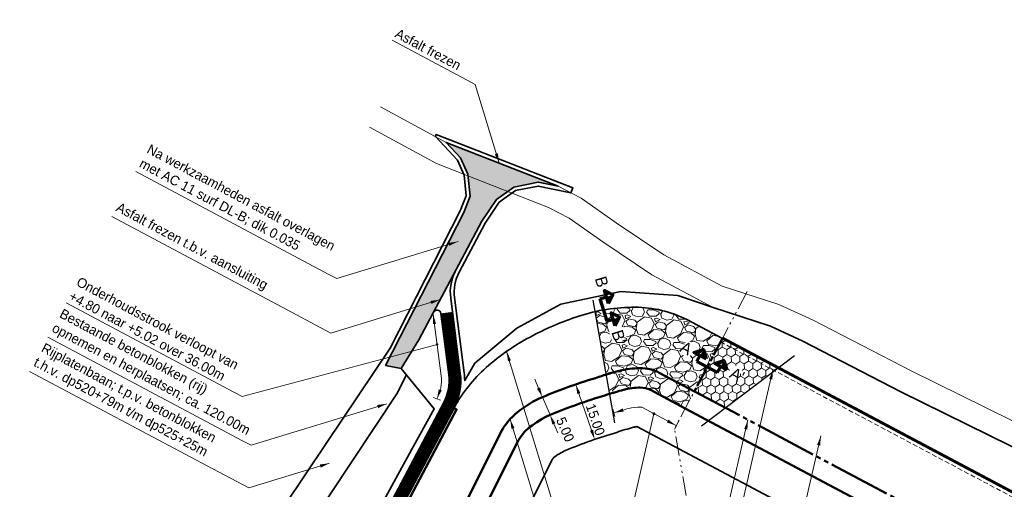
# Model space of a CAD drawing. Header units: metres. Extents: x -128301 to 77274, y 393138 to 412865.
# Tile 10 of 12: x 71110 to 71364, y 407419 to 407540. Entities that reach past the tile are written whole.
import ezdxf

# ---------------------------------------------------------------- set-up
doc = ezdxf.new("R2010")
doc.units = ezdxf.units.M
for name, pattern in [('ACAD_ISO09W100', [45, 24, -3, 6, -3, 6, -3]), ('CENTER2', [28.574999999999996, 19.05, -3.174999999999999, 3.174999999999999, -3.174999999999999]), ('HIDDEN', [0.375, 0.25, -0.125]), ('JIS_09_08', [10.750000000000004, 8, -0.55, 0.55, -0.55, 0.55, -0.55]), ('ONDERHOUDSSTROOK', [28, 8, -20]), ('SECTIEGRENS', [10.5, 5, -1, 0.5, -1, 0.5, -1, 0.5, -1])]:
    doc.linetypes.add(name, pattern=pattern)
for name, color, linetype, lineweight in [('maatvoering-leadr', 7, 'Continuous', 30), ('maatvoering-lin', 7, 'Continuous', 30), ('Plts-Detail', 5, 'CENTER2', 70), ('sn-arcering_betonzuilen', 1, 'Continuous', 18), ('sn-arcering_kreukelberm', 253, 'Continuous', 0), ('TM-Damwand', 154, 'ACAD_ISO09W100', 50), ('TM-Glooiing', 4, 'Continuous', 50), ('TM-Insteek', 211, 'HIDDEN', 13), ('TM-invloedsgrens', 6, 'SECTIEGRENS', 20), ('TM-Kreukelberm', 43, 'Continuous', 50), ('TM-onderhoudsweg', 3, 'Continuous', 35), ('TM-Teenconstructie', 20, 'JIS_09_08', 50), ('TM-Werkgrens', 62, 'PBZ-WERKGRENS', 35)]:
    doc.layers.add(name, color=color, linetype=linetype, lineweight=lineweight)
doc.layers.add('sn-arcering_grijs', color=8, linetype='Continuous')
doc.layers.add('sn-arcrand', color=7, linetype='Continuous', plot=False)
doc.layers.add('TM-Hulplijn-plaatsdwp in situatie', color=213, linetype='Continuous', lineweight=9, plot=False)
doc.styles.add('StagCAD', font='StagCAD.ttf')
doc.linetypes.add('PBZ-WERKGRENS', pattern='A,5.5,-1.05,["O",StagCAD,S=2,R=0,X=0,Y=-1],-3.45', length=10)
doc.dimstyles.new('GM-maatvoering', dxfattribs={"dimtxt": 2.5, "dimasz": 2.5, "dimexe": 1, "dimexo": 0, "dimgap": 1, "dimtad": 1, "dimrnd": 0.001, "dimzin": 1, "dimdsep": 46, "dimtxsty": 'StagCAD', "dimcen": 0.09, "dimclrd": 1, "dimclre": 1, "dimclrt": 7, "dimazin": 0, "dimtfac": 1, "dimtix": 1, "dimtmove": 0, "dimatfit": 3, "dimfxl": 1, "dimfxlon": 1, "dimtvp": 0.8299999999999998, "dimtolj": 1, "dimtzin": 0, "dimlwd": 15, "dimlwe": 15, "dimarcsym": 0})
doc.dimstyles.new('leader 1_1000', dxfattribs={"dimtxt": 2.5, "dimasz": 3, "dimexe": 0, "dimexo": 0, "dimgap": 1, "dimtad": 1, "dimrnd": 0.001, "dimzin": 1, "dimdsep": 46, "dimtxsty": 'StagCAD', "dimblk1": 'RAD_PIJL', "dimblk2": 'RAD_PIJL', "dimsah": 1, "dimcen": 0.09, "dimse1": 1, "dimse2": 1, "dimclrd": 1, "dimclre": 1, "dimclrt": 7, "dimazin": 0, "dimtfac": 1, "dimtix": 1, "dimtmove": 0, "dimatfit": 0, "dimfxl": 1, "dimtvp": 0.8299999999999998, "dimtolj": 1, "dimtzin": 0, "dimlwd": 15, "dimarcsym": 0})

# ---------------------------------------------------------------- blocks, each defined once
blk = doc.blocks.new('RAD_PIJL')
at = {"color": 1, "linetype": 'Continuous'}
blk.add_solid([(-2.828427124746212, -0.75), (-2.828427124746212, 0.75), (0, 0)], dxfattribs=at)
blk = doc.blocks.new('*D34')
at = {"layer": 'Defpoints', "color": 0, "transparency": 16777216}
blk.add_point((71253.51076292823, 407446.1770012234), dxfattribs=at)
at = {"layer": 'maatvoering-lin', "color": 1, "lineweight": 15, "transparency": 16777216}
for p, q in [((71253.51076292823, 407446.1770012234), (71254.45600357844, 407446.5033754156)), ((71254.32669840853, 407443.813899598), (71257.59044032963, 407434.3614930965)), ((71258.40637580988, 407431.998391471), (71259.35161646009, 407432.3247656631))]:
    blk.add_line(p, q, dxfattribs=at)
at = {"layer": 'maatvoering-lin', "color": 1, "transparency": 16777216}
blk.add_solid([(71254.72054867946, 407443.9498888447), (71253.93284813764, 407443.6779103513), (71253.51076292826, 407446.1770012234)], dxfattribs=at)
at = {"layer": 'maatvoering-lin', "color": 7, "transparency": 16777216, "insert": (71258.58371913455, 407437.1183835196), "char_height": 2.5, "attachment_point": 5, "rotation": 289.048850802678, "style": 'StagCAD', "bg_fill": 3, "box_fill_scale": 1.1, "bg_fill_color": 256, "bg_fill_true_color": 13158600, "bg_fill_transparency": 0}
blk.add_mtext('\\A1;15.00', dxfattribs=at)
at = {"layer": 'Defpoints', "color": 0, "transparency": 16777216}
for p in [(71258.40637580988, 407431.998391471), (71258.40637580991, 407431.998391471)]:
    blk.add_point(p, dxfattribs=at)
at = {"layer": 'maatvoering-lin', "color": 1, "transparency": 16777216}
blk.add_solid([(71257.98429060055, 407434.4974823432), (71257.19659005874, 407434.2255038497), (71258.40637580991, 407431.998391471)], dxfattribs=at)
blk = doc.blocks.new('*D42')
at = {"layer": 'Defpoints', "color": 0, "transparency": 16777216}
blk.add_point((71244.90648373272, 407442.9043958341), dxfattribs=at)
at = {"layer": 'maatvoering-lin', "color": 1, "lineweight": 15, "transparency": 16777216}
for p, q in [((71243.91805836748, 407445.2007005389), (71242.92963300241, 407447.4970052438)), ((71244.90648373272, 407442.9043958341), (71243.98796185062, 407442.509025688)), ((71246.88348266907, 407438.3114421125), (71245.96496078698, 407437.9160719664)), ((71247.871908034, 407436.0151374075), (71248.86033339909, 407433.7188327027))]:
    blk.add_line(p, q, dxfattribs=at)
at = {"layer": 'maatvoering-lin', "color": 1, "transparency": 16777216}
blk.add_solid([(71244.30077581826, 407445.3654380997), (71243.53534091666, 407445.035962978), (71244.90648373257, 407442.904395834)], dxfattribs=at)
at = {"layer": 'maatvoering-lin', "color": 7, "transparency": 16777216, "insert": (71250.80545021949, 407434.5555036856), "char_height": 2.5, "attachment_point": 5, "rotation": 293.28906111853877, "style": 'StagCAD', "bg_fill": 3, "box_fill_scale": 1.1, "bg_fill_color": 256, "bg_fill_true_color": 13158600, "bg_fill_transparency": 0}
blk.add_mtext('\\A1;5.00', dxfattribs=at)
at = {"layer": 'Defpoints', "color": 0, "transparency": 16777216}
for p in [(71246.88348266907, 407438.3114421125), (71246.88348266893, 407438.3114421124)]:
    blk.add_point(p, dxfattribs=at)
at = {"layer": 'maatvoering-lin', "color": 1, "lineweight": 15, "transparency": 16777216}
blk.add_line((71244.90648373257, 407442.904395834), (71246.88348266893, 407438.3114421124), dxfattribs=at)
at = {"layer": 'maatvoering-lin', "color": 1, "transparency": 16777216}
blk.add_solid([(71248.25462548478, 407436.1798749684), (71247.48919058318, 407435.8503998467), (71246.88348266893, 407438.3114421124)], dxfattribs=at)

msp = doc.modelspace()

# ---------------------------------------------------------------- hatches: boundary and pattern name
at = {"layer": 'sn-arcering_betonzuilen'}
h = msp.add_hatch(dxfattribs=at)
h.set_pattern_fill('HONEY', color=256, scale=0.4, style=0)
h.set_pattern_definition([(332.0397985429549, (71351.2761006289, 407410.2116887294), (2.198310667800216, 0.0782955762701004), [1.27, -2.54]), (92.03979854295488, (71351.2761006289, 407410.2116887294), (-1.166961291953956, 1.864645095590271), [1.27, -2.54]), (32.03979854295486, (71351.2761006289, 407410.2116887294), (1.031349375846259, 1.942940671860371), [-2.539999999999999, 1.269999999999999])])
h.paths.add_polyline_path([(71305.67932846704, 407450.3786568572), (71291.3370963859, 407457.9917828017), (71284.11930100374, 407444.3879804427), (71292.12711771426, 407440.1372810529)])
at = {"layer": 'sn-arcering_grijs'}
h = msp.add_hatch(color=256, dxfattribs=at)
h.dxf.hatch_style = 1
h.paths.add_polyline_path([(71249.005663, 407497.269553), (71220.085836, 407508.539252), (71223.82483700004, 407504.532653), (71225.68823300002, 407500.3256810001), (71226.26641000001, 407494.663045), (71224.65592799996, 407490.50703), (71204.45461900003, 407451.077828), (71208.47726699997, 407450.296935), (71213.07956399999, 407457.686476), (71229.28203999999, 407488.261317), (71233.05867999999, 407493.860079), (71237.56290500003, 407497.0513870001), (71243.853046, 407498.323773)])
at = {"layer": 'sn-arcering_kreukelberm'}
h = msp.add_hatch(dxfattribs=at)
h.set_pattern_fill('GRAVEL', color=256, scale=0.3, style=0)
h.set_pattern_definition([(222.0457243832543, (71461.50519514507, 407123.1051164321), (-67.75906084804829, -61.87121845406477), [1.02516432, -101.491450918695]), (179.0026778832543, (71460.74389589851, 407122.4185386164), (91.73671197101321, -1.927090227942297), [1.759214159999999, -174.162146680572]), (126.5433839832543, (71458.98494879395, 407122.4491589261), (67.07348092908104, -91.2873515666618), [1.24044456, -122.8041683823]), (261.3066258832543, (71455.83121295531, 407120.8634191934), (23.42172036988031, 150.7821190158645), [1.602013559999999, -158.599312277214]), (286.8665910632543, (71455.58907424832, 407119.2798108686), (-28.38776321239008, 94.90531333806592), [1.5709011, -155.519423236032]), (351.3066258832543, (71456.04486276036, 407117.776483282), (-150.7821190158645, 23.42172036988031), [1.602013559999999, -158.599312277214]), (31.72717735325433, (71457.62847108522, 407117.5343445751), (-106.4447785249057, -65.48918021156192), [2.118580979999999, -209.7393459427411]), (66.28826525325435, (71459.43045360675, 407118.6484527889), (70.47830186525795, 161.1866438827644), [2.00015856, -198.015769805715]), (115.4625025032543, (71460.23478827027, 407120.4797591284), (-50.33175327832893, 104.8604778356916), [1.607439, -159.136637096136]), (169.2692951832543, (71459.54371685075, 407121.9310640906), (82.57369780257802, -16.29236726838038), [1.83513984, -89.92181085]), (216.4303746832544, (71457.74066862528, 407122.2727544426), (-99.65821540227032, -73.8600440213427), [2.37323376, -234.950317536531]), (132.8470117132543, (71463.32621778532, 407120.0034032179), (-48.29809220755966, 51.01733322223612), [0.8100136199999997, -80.191697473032]), (165.5021712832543, (71462.77537123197, 407120.5972851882), (96.93897440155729, -25.4553813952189), [1.541045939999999, -152.56391699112]), (219.0329368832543, (71461.28339304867, 407120.9830766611), (-0.7921503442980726, -7.578713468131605), [1.077628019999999, -9.698679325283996]), (197.2315273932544, (71460.84794114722, 407121.9479728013), (39.47786803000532, 11.19667521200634), [0.58032396, -57.45186710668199]), (285.8343463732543, (71460.29366669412, 407121.7760619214), (-5.20226243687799, 23.52829074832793), [0.8206968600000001, -40.21425896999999]), (24.99669341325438, (71460.51760019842, 407120.9865045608), (24.32044109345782, 12.78097590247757), [1.332958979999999, -43.09889445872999]), (155.5979880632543, (71461.72570074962, 407121.5497662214), (14.36527659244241, -9.163014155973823), [0.96386142, -23.132694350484]), (10.42247721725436, (71455.8980128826, 407122.2355091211), (78.1635857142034, 14.81463696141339), [1.350263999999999, -133.6764800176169]), (64.37911282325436, (71457.2260016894, 407122.479779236), (-39.02850766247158, -80.19724677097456), [1.132796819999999, -112.1466470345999]), (287.2315273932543, (71461.88413081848, 407123.065508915), (-11.19667521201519, 39.477868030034), [1.160640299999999, -56.87155076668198]), (337.6433965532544, (71462.22795257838, 407121.9569600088), (-73.41068365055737, 30.65764384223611), [1.350264, -133.67648001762]), (333.4768916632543, (71455.40687966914, 407117.5367067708), (-36.30926665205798, 19.11817865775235), [1.302105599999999, -63.803202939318]), (288.8080774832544, (71456.57194480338, 407116.9552399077), (-29.17991360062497, 87.3265998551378), [1.091016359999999, -108.01078014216]), (60.83434637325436, (71461.16776760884, 407115.4788739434), (19.11817865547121, 36.30926665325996), [1.1606403, -56.871550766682]), (11.3869615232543, (71461.73339146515, 407116.4923648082), (-101.6918764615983, -20.01689940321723), [1.27734822, -126.4571279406]), (63.47689166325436, (71457.45419800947, 407115.8670276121), (-19.11817865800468, -36.30926665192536), [0.6510527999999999, -64.45425573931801]), (95.34286935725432, (71460.71304480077, 407115.526402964), (-4.410112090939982, 31.10700421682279), [0.3885437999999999, -38.465984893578]), (159.9966934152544, (71460.67686518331, 407115.9132601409), (21.94399006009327, -9.955164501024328), [1.5709011, -29.847163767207]), (180.0419428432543, (71459.20073000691, 407116.4506258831), (76.5792850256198, -0.3427899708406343), [1.455800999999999, -144.124094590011]), (297.7230044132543, (71460.44630666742, 407120.3044203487), (-5.994412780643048, 15.94957728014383), [1.098971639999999, -26.37532907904]), (347.1901634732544, (71460.95754570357, 407119.331602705), (127.2538282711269, -28.62398278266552), [1.918670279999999, -189.948027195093]), (54.97833278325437, (71462.82845956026, 407118.9062037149), (-35.85990628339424, -49.88239289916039), [0.78452472, -77.66817695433]), (84.03293688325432, (71463.27868876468, 407119.5486804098), (-6.786563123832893, 8.370863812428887), [0.4572, -7.162799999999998]), (114.2893740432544, (71459.07292024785, 407116.6938302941), (24.76980145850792, -56.21959565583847), [1.058600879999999, -104.8018223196]), (42.04572438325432, (71458.63746834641, 407117.6587264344), (67.75906084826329, 61.87121845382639), [2.05032864, -100.466286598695]), (354.0329368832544, (71460.16006683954, 407119.0318820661), (8.370863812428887, 6.786563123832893), [1.981199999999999, -5.638799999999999]), (319.3377833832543, (71462.13053234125, 407118.8259229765), (70.24208230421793, -60.97249768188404), [1.204828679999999, -119.2779501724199]), (248.0875409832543, (71463.04447156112, 407118.0408592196), (-10.74731484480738, -29.52270352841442), [1.109487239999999, -54.364950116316]), (201.6789122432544, (71462.63042197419, 407117.0115253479), (-151.9170593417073, -60.73627812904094), [1.8064353, -178.837393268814]), (169.4590156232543, (71460.95175560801, 407116.3442184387), (-97.73112474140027, 17.87666794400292), [1.911088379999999, -189.19753936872])])
edge = h.paths.add_edge_path()
edge.add_arc((71281.09203806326, 407384.7875130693), 61.89679785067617, 104.1541359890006, 107.6805544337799)
edge.add_line((71262.29337889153, 407443.760591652), (71258.55700143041, 407464.9506412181))
edge.add_arc((71268.50841715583, 407421.0531231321), 45.01136266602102, 89.5543416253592, 102.77287085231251, ccw=False)
edge.add_arc((71268.84032404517, 407436.7399595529), 29.32317029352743, 63.009960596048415, 89.96444366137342, ccw=False)
edge.add_line((71282.14822250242, 407462.8694095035), (71291.33708122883, 407457.991754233))
edge.add_line((71291.33708122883, 407457.991754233), (71281.77501030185, 407439.9716130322))
edge.add_line((71281.77501030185, 407439.9716130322), (71281.77499657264, 407439.9716203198))
edge.add_line((71281.77499657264, 407439.9716203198), (71272.78275101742, 407444.7449088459))
edge.add_arc((71270.1902594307, 407439.5206590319), 5.832135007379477, 63.60746684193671, 89.93500085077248)
edge.add_arc((71270.23802051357, 407428.3406562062), 17.01218383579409, 90.1385728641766, 104.5771559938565)

# ---------------------------------------------------------------- linework, layer by layer
at = {"layer": 'maatvoering-lin', "color": 1, "lineweight": 15}
for p, q in [((71216.7626019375, 407442.7706894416), (71218.63831033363, 407442.0766303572)), ((71263.12017890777, 407439.8223397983), (71263.6239184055, 407437.8868175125)), ((71279.90149161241, 407436.437503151), (71278.96414698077, 407434.6707589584))]:
    msp.add_line(p, q, dxfattribs=at)
for points in [[(71217.70045613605, 407442.4236599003, 0.1548687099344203), (71218.78149898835, 407448.375939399), (71216.74836847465, 407464.2184539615)], [(71279.43281930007, 407435.5541310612), (71279.43070587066, 407435.5552529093), (71270.52618046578, 407440.2819775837, 0.1084162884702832), (71270.17658325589, 407440.3526829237, 0.06276635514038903), (71267.19811049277, 407439.9618221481, 0.01750659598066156), (71263.37204865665, 407438.8545786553, 0.01750659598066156)]]:
    msp.add_lwpolyline(points, format="xyb", dxfattribs=at)
at = {"layer": 'maatvoering-lin', "color": 1}
for points in [[(71217.48041829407, 407461.8064224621), (71216.65386366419, 407461.7003475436), (71216.74891622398, 407464.2330488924)], [(71218.95880257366, 407444.623699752), (71218.1772574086, 407444.9128910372), (71217.70045613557, 407442.4236598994)], [(71265.88532942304, 407439.1817344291), (71265.64337183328, 407439.9791684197), (71263.37204865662, 407438.8545786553)], [(71277.41786254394, 407437.0954064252), (71277.02715563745, 407436.3593408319), (71279.43070587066, 407435.5552529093)]]:
    msp.add_solid(points, dxfattribs=at)
at = {"layer": 'Plts-Detail', "linetype": 'Continuous', "ltscale": 0.5}
for p, q in [((71259.7372134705, 407468.2108901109), (71261.41058339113, 407468.7230747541)), ((71261.49327510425, 407462.4736218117), (71263.16664502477, 407462.9858064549)), ((71284.78987658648, 407452.0523839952), (71285.61095857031, 407453.597804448)), ((71290.08846099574, 407449.2372457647), (71290.90954297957, 407450.7826662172))]:
    msp.add_line(p, q, dxfattribs=at)
at = {"layer": 'Plts-Detail'}
for p, q in [((71259.7372134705, 407468.2108901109), (71261.49327510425, 407462.4736218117)), ((71284.78987658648, 407452.0523839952), (71290.08846099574, 407449.2372457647))]:
    msp.add_line(p, q, dxfattribs=at)
at = {"layer": 'Plts-Detail', "linetype": 'Continuous', "ltscale": 0.5, "flags": 128}
for points in [[(71261.92276803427, 407467.0497048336), (71260.89839874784, 407470.3964446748), (71263.08395331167, 407469.2352593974), (71261.92276803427, 407467.0497048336)], [(71263.6788296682, 407461.3124365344), (71262.65446038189, 407464.6591763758), (71264.84001494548, 407463.4979910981), (71263.6788296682, 407461.3124365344)], [(71287.15637902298, 407452.776722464), (71284.0655381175, 407454.4188864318), (71286.43204055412, 407455.1432249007), (71287.15637902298, 407452.776722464)], [(71292.45496343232, 407449.9615842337), (71289.36412252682, 407451.6037482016), (71291.73062496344, 407452.3280866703), (71292.45496343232, 407449.9615842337)]]:
    msp.add_lwpolyline(points, dxfattribs=at)
at = {"layer": 'Plts-Detail', "linetype": 'Continuous', "ltscale": 0.5}
for points in [[(71261.41058339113, 407468.7230747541), (71263.08395331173, 407469.2352593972), (71261.92276803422, 407467.0497048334)], [(71263.16664502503, 407462.9858064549), (71264.84001494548, 407463.4979910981), (71263.67882966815, 407461.3124365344)], [(71285.61095857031, 407453.597804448), (71286.43204055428, 407455.1432249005), (71287.15637902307, 407452.7767224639)], [(71290.90954297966, 407450.7826662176), (71291.73062496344, 407452.3280866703), (71292.45496343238, 407449.9615842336)]]:
    msp.add_solid(points, dxfattribs=at)
at = {"layer": 'sn-arcering_grijs', "const_width": 0.5}
msp.add_lwpolyline([(71291.454310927, 407458.212601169), (71486.80827880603, 407354.5150488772, 0.009792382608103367), (71501.69258108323, 407347.0425107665, 0.0003984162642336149), (71516.74029048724, 407339.8680216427, -0.008994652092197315), (71531.66655618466, 407332.4339208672, -0.008994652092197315)], format="xyb", dxfattribs=at)
at = {"layer": 'sn-arcrand'}
for points in [[(71263.61432111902, 407436.269156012), (71258.03444074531, 407467.914230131)], [(71285.98695079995, 407435.497170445), (71309.92133294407, 407453.5843302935)]]:
    msp.add_lwpolyline(points, dxfattribs=at)
at = {"layer": 'TM-Damwand', "ltscale": 0.2, "flags": 128}
msp.add_lwpolyline([(71291.34482297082, 407457.9876813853), (71284.12005768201, 407444.3875787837)], dxfattribs=at)
at = {"layer": 'TM-Glooiing'}
for points in [[(70006.83850400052, 408295.8215040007), (70006.17338073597, 408296.1682143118, -0.0878983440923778), (69998.71582691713, 408286.7384678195), (69988.1656100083, 408277.7508997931, 0.0643732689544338), (69979.59514235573, 408268.301099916), (69901.15177775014, 408155.6034087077, 0.0574864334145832), (69835.96232910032, 408034.3290680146, 0.0546874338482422), (69828.0906276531, 408005.787959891, 0.1903495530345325), (69839.25008099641, 407955.0149753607, 0.0927691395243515), (69849.95413817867, 407943.998372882), (70902.2872099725, 407218.0421428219, 0.4488935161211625), (71135.633440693, 407275.1415817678), (71222.78055119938, 407439.7338353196), (71222.11926248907, 407440.0839696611)], [(71284.11930100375, 407444.3879804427), (71275.07590838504, 407449.1884189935, 0.1197569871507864), (71270.09455739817, 407450.3523725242, 0.06183430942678), (71264.71664811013, 407449.6491208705, 0.0203277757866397), (71259.50330083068, 407448.1050302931, 0.026091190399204), (71244.9064837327, 407442.9043958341, 0.063317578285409), (71238.51316219, 407439.036324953, 0.1057763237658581), (71233.98173244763, 407433.5001177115), (71150.84352347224, 407267.1149074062, -0.2264433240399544), (71028.48129381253, 407175.374099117, -0.0817408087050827), (70977.05553225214, 407174.0240780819, -0.0630159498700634), (70925.96477577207, 407187.5502336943, -0.0560283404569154), (70879.8913828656, 407212.2086516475), (70809.92479993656, 407260.4753821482, 0.012685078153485), (70802.12688182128, 407265.5172560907, -0.0009661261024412), (70794.20854247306, 407270.3778319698, -0.014623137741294), (70786.45179911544, 407275.4786566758), (70643.56688593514, 407376.5177658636, 0.0241901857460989), (70636.61568273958, 407380.8688464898, 0.0007221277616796), (70629.44105083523, 407384.8774986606, -0.022733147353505), (70622.46249714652, 407389.1895417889), (70478.70261938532, 407488.9798095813, 0.001132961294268)], [(71291.3370963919, 407457.9917827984), (71486.69141023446, 407354.2940468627, 0.0097926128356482), (71501.58480972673, 407346.8169329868, 0.000398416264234), (71516.63287799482, 407339.6422727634, -0.0089946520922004), (71531.5510938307, 407332.2121812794)]]:
    msp.add_lwpolyline(points, format="xyb", dxfattribs=at)
at = {"layer": 'TM-Hulplijn-plaatsdwp in situatie'}
for points in [[(71562.63206800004, 407336.697644), (71518.96080599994, 407360.389146), (71475.182216, 407383.2766939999), (71429.64788699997, 407405.969777), (71385.39124200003, 407427.3205829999), (71340.05191900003, 407449.6590419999), (71314.74449199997, 407462.743312), (71305.90476800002, 407466.7732820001), (71291.29927100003, 407471.534036), (71276.22992900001, 407479.532803), (71263.92567999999, 407487.842626), (71254.93912299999, 407494.1984719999), (71249.00566300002, 407497.269553), (71220.08583599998, 407508.539252), (71203.16104499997, 407517.73714)], [(71559.77098645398, 407331.4237258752), (71516.14017995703, 407355.0932809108), (71472.45389563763, 407377.9325712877), (71427.00610233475, 407400.5825272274), (71382.76177513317, 407421.9273907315), (71337.34798544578, 407444.3025390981), (71312.12064442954, 407457.3454035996), (71303.7236740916, 407461.1735252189), (71288.94547144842, 407465.9905737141), (71273.13567544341, 407474.3823717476), (71260.51394226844, 407482.9066115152), (71251.81297215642, 407489.0604728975), (71246.53043945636, 407491.7946424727), (71217.55399162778, 407503.0864059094), (71200.2960535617, 407512.4653448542)]]:
    msp.add_lwpolyline(points, dxfattribs=at)
at = {"layer": 'TM-Insteek', "ltscale": 5, "flags": 128}
msp.add_lwpolyline([(71531.08301662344, 407331.3284657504, 0.0089908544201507), (71516.20322802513, 407338.7392772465, -0.0003984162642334), (71501.15372430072, 407345.9146218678, -0.0097947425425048), (71486.22255209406, 407353.4107733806), (71290.86799668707, 407457.1086375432)], format="xyb", dxfattribs=at)
at = {"layer": 'TM-invloedsgrens', "flags": 128}
msp.add_lwpolyline([(71297.74946318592, 407470.0780650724), (71279.00257055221, 407434.743181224), (71288.90436866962, 407378.5872935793)], dxfattribs=at)
at = {"layer": 'TM-Kreukelberm', "flags": 128}
msp.add_lwpolyline([(71521.2059989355, 407312.8082312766), (71477.09527329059, 407336.2919519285), (71281.77499657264, 407439.9716203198), (71272.78275101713, 407444.7449088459, 0.1181390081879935), (71270.13346029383, 407445.3525187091, 0.0621473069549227), (71265.95638722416, 407444.8052242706, 0.0207784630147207), (71261.02677318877, 407443.3417505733, 0.0261558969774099), (71246.88348266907, 407438.3114421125, 0.0626548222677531), (71241.62751841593, 407435.1246901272, 0.1050372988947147), (71238.44016609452, 407431.2366268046), (71155.29549790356, 407264.8384896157, -0.2265420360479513), (71029.44360036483, 407170.4675305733, -0.0817587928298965), (70976.38304987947, 407169.069498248, -0.0629893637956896), (70924.10055693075, 407182.9107451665, -0.0560146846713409), (70877.05436986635, 407208.0914490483), (70807.09502396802, 407256.3531861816, 0.0126691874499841), (70799.5194626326, 407261.250950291, -0.0009661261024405), (70791.58460900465, 407266.1216631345, -0.0146406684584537), (70783.57419650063, 407271.38970437), (70640.69631892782, 407372.4238384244, 0.0241296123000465), (70634.17083243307, 407376.507343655, 0.0007221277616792), (70627.00857558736, 407380.5090819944, -0.0227853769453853), (70619.6272523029, 407385.071075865), (70475.85146887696, 407484.8723845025, 0.0011329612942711)], format="xyb", dxfattribs=at)
at = {"layer": 'TM-onderhoudsweg'}
for points in [[(70006.83850400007, 408295.8215040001, -0.0885489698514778), (69999.20807184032, 408286.1725573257), (69988.65197070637, 408277.1799766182, 0.0643732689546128), (69980.21070608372, 408267.8726360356), (69901.76734147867, 408155.1749448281, 0.0574864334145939), (69836.65927790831, 408034.0520078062, 0.0546874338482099), (69828.83106652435, 408005.6685853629, 0.1903674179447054), (69839.87495014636, 407955.4297506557, 0.0927691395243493), (69850.38672089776, 407944.6110491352), (70902.71309746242, 407218.6594918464, 0.4488935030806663), (71134.97061581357, 407275.4925278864), (71222.11926248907, 407440.0839696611)], [(71222.55039864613, 407475.5583903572, 0.1549574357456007), (71221.2512011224, 407468.411979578), (71223.74082676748, 407449.0123889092, -0.1548687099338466), (71222.11926248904, 407440.083969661)], [(71222.11926248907, 407440.0839696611, -0.0874347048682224), (71230.43037095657, 407450.5268875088, -0.0601192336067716), (71241.74131559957, 407458.3819285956, -0.0435977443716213), (71254.32713016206, 407463.772133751, -0.0822593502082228), (71268.85852127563, 407466.0631242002, -0.118156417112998), (71282.14822250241, 407462.8694095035), (71291.33708122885, 407457.991754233)]]:
    msp.add_lwpolyline(points, format="xyb", dxfattribs=at)
at = {"layer": 'TM-onderhoudsweg', "linetype": 'ONDERHOUDSSTROOK', "const_width": 3, "flags": 128}
msp.add_lwpolyline([(69999.00979782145, 408284.0331579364), (69990.51953763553, 408276.8004354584, 0.063440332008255), (69982.1709589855, 408268.0632252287), (69902.99846893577, 408154.3180170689, 0.0574864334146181), (69838.05317552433, 408033.4978873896, 0.0546874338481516), (69830.31194426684, 408005.4298363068, 0.1904232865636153), (69841.12756679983, 407956.2549655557, 0.0927885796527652), (69851.25862586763, 407945.8316442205), (70903.56488198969, 407219.8941832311, 0.4488906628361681), (71133.64427697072, 407276.1931170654), (71220.79362058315, 407440.7858767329, 0.1548687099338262), (71222.25302843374, 407448.821454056), (71220.21989792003, 407464.6639686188)], format="xyb", dxfattribs=at)
at = {"layer": 'TM-onderhoudsweg', "flags": 128}
msp.add_lwpolyline([(70001.62980026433, 408282.179053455, 0.622566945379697), (69999.98251921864, 408282.8913115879), (69990.5974135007, 408274.8962839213, 0.0643732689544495), (69982.67296099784, 408266.1587805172), (69904.22959639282, 408153.4610893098, 0.0574864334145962), (69839.44707314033, 408032.9437669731, 0.0546874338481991), (69831.79282200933, 408005.1910872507, 0.1904428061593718), (69842.37442674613, 407957.0888518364, 0.0927691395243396), (69852.11705177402, 407947.0617541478), (70904.41664760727, 407221.1288877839, 0.4488906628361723), (71132.31863506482, 407276.8950241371), (71219.46797867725, 407441.4877838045, 0.1548687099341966), (71220.76523009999, 407448.6305192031), (71218.73209958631, 407464.4730337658, 0.7316655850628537), (71216.8566349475, 407464.8139880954)], format="xyb", dxfattribs=at)
at = {"layer": 'TM-onderhoudsweg'}
msp.add_lwpolyline([(71249.005663, 407497.269553), (71220.085836, 407508.539252), (71223.82483700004, 407504.532653), (71225.68823300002, 407500.3256810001), (71226.26641000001, 407494.663045), (71224.65592799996, 407490.50703), (71204.45461900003, 407451.077828), (71208.47726699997, 407450.296935), (71213.07956399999, 407457.686476), (71229.28203999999, 407488.261317), (71233.05867999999, 407493.860079), (71237.56290500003, 407497.0513870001), (71243.853046, 407498.323773)], close=True, dxfattribs=at)
at = {"layer": 'TM-Teenconstructie', "ltscale": 2, "flags": 128}
msp.add_lwpolyline([(71523.57717527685, 407317.2102220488), (71479.44290946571, 407340.7065434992), (71284.11930100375, 407444.3879804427)], dxfattribs=at)
at = {"layer": 'TM-Werkgrens', "flags": 128}
for points in [[(71208.477267, 407450.296935), (71217.01016163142, 407439.8810657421), (71211.13103899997, 407429.329473), (71188.90619600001, 407388.615278), (71166.83034000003, 407346.551322), (71144.01371400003, 407304.005673), (71133.32285000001, 407282.440695), (71122.174887, 407263.8452840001), (71102.408506, 407240.7934830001), (71085.15229700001, 407226.283874), (71065.512892, 407213.918626), (71044.731763, 407205.143479), (71035.91719104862, 407202.5922414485), (71025.46692338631, 407199.5675778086), (71023.45971400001, 407198.986623), (71002.48966700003, 407196.834442), (70990.41914116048, 407197.0919848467), (70982.02253599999, 407206.071506), (71001.07148099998, 407206.581341), (71023.08274700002, 407210.678645), (71045.67840299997, 407218.4937270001), (71065.600659, 407230.210852), (71083.893987, 407244.23821), (71098.83998900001, 407262.202197), (71111.57000900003, 407282.30695)], [(71166.36510199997, 407385.6418779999), (71168.0452615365, 407384.5569522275), (71177.28893912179, 407398.8720818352), (71190.04894488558, 407417.7419705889), (71207.38916151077, 407443.7663868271), (71209.86072595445, 407448.6081847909)]]:
    msp.add_lwpolyline(points, dxfattribs=at)

# ---------------------------------------------------------------- leaders
at = {"layer": 'maatvoering-leadr', "annotation_type": 0, "has_hookline": 1}
for points, dimstyle, override, hookline_direction, text_width, horizontal_direction in [([(71233.76967678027, 407503.2068284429), (71227.5696348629, 407523.4862517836), (71225.36226588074, 407524.6599306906)], 'GM-maatvoering', {"dimscale": 0, "dimgap": 1, "dimtad": 1}, 1, 20.74999999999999, (0.8829475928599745, -0.469471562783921, 0)), ([(71217.74067611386, 407456.4862163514), (71167.50450384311, 407443.0184577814), (71165.29713486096, 407444.1921366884)], 'GM-maatvoering', {"dimscale": 0, "dimgap": 1, "dimtad": 1, "dimldrblk": 'DotSmall'}, 1, 47.99999999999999, (0.8829475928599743, -0.4694715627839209, 0)), ([(71273.67646188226, 407438.6097365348), (71265.62448073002, 407403.6952129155), (71268.27332350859, 407402.2867982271)], 'leader 1_1000', {"dimldrblk": 'DotSmall'}, 0, 65.75, (0.8829475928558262, -0.4694715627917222, 0)), ([(71297.94729846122, 407437.0478198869), (71290.10048304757, 407403.0595282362), (71292.30785202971, 407401.8858493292)], 'GM-maatvoering', {"dimscale": 0, "dimgap": 1, "dimtad": 1}, 0, 7.25, (0.8829475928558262, -0.4694715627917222, 0)), ([(71316.73994184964, 407432.9270208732), (71307.68771620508, 407393.7175238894), (71309.89508518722, 407392.5438449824)], 'GM-maatvoering', {"dimscale": 0, "dimgap": 1, "dimtad": 1}, 0, 49.5, (0.8829475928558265, -0.4694715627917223, 0))]:
    msp.add_leader(points, dimstyle=dimstyle, override=override, dxfattribs=dict(at, hookline_direction=hookline_direction, text_width=text_width, horizontal_direction=horizontal_direction))

# ---------------------------------------------------------------- next in the draw order: texts
at = {"layer": 'Plts-Detail', "char_height": 3, "rotation": 332.0144103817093, "style": 'StagCAD', "bg_fill": 3, "box_fill_scale": 1.149999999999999, "bg_fill_color": 256, "bg_fill_transparency": 0}
for s, insert, width, attachment_point in [('A', (71283.18679339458, 407454.8962673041), 1.693629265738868, 6), ("A'", (71293.62647880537, 407449.4120995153), 1.819042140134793, 4)]:
    msp.add_mtext(s, dxfattribs=dict(at, insert=insert, width=width, attachment_point=attachment_point))

# ---------------------------------------------------------------- next in the draw order: linework, layer by layer
at = {"layer": 'TM-Werkgrens', "flags": 128}
msp.add_lwpolyline([(71162.25711301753, 407390.857225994), (71189.13620890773, 407430.9157617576), (71205.60270694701, 407455.5117575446), (71223.74225531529, 407490.9167858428), (71225.24718515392, 407494.8004125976), (71224.70954782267, 407500.0660051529), (71222.97876031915, 407503.9735881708), (71217.310492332, 407510.0475306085), (71217.52920614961, 407510.6087847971), (71252.77106609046, 407496.8754677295), (71252.2668616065, 407495.5815994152), (71243.8519110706, 407497.3032894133), (71237.96845849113, 407496.1131693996), (71233.7856704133, 407493.149604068), (71230.14076666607, 407487.7461373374), (71223.43399772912, 407475.0901461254, 0.1549574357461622), (71222.24306666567, 407468.5392695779), (71224.73269231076, 407449.139678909, -0.0308562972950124), (71224.86269891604, 407447.1710423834), (71227.49141900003, 407451.6353129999), (71238.276418, 407460.664962), (71249.64494599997, 407466.861487), (71265.16258999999, 407470.160522), (71279.87792800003, 407469.052903), (71288.94547144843, 407465.9905737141), (71303.7236740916, 407461.1735252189), (71312.12064442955, 407457.3454035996), (71337.34798544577, 407444.3025390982), (71382.76177513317, 407421.9273907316), (71427.00610233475, 407400.5825272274), (71472.45389563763, 407377.9325712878), (71516.14017995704, 407355.0932809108), (71542.82657319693, 407340.6160089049), (71521.79170711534, 407301.1342364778), (71507.70109465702, 407308.724285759), (71269.27345534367, 407435.2861823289, 0.0301994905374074), (71268.44376673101, 407435.1194001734, 0.0219435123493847), (71264.0809859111, 407433.8171136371, 0.0262776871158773), (71250.85538256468, 407429.1328653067, 0.060167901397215), (71247.86236964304, 407427.3062415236, 0.0981374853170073), (71247.34145050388, 407426.6784588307), (71164.20028251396, 407260.2873266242, -0.2267265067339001), (71031.36830790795, 407160.6544195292, -0.081791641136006), (70975.03818785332, 407159.1603260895, -0.0629397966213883), (70920.37215945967, 407173.6317542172, -0.055989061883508), (70871.38034386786, 407199.8570438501), (70801.43587858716, 407248.1085137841, 0.0126353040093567), (70794.30462425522, 407252.7183386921, -0.0009661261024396), (70786.33674216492, 407257.6093254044, -0.0146734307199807), (70777.81857723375, 407263.2120925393), (70634.95679192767, 407364.2348471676, 0.0239894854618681), (70629.28113182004, 407367.7843379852, 0.0007221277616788), (70622.14362468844, 407371.7722488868, -0.0228784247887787), (70613.95555056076, 407376.8349853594), (70470.14916786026, 407476.6575343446, 0.0011329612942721), (70462.89348333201, 407481.6667737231, 0.0003141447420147), (70455.57940624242, 407486.6851427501, -0.0005046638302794), (70448.22674891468, 407491.7341042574), (70304.07482463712, 407590.9933474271, -0.0058024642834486), (70290.50659838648, 407600.6143593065, 0.0007970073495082), (70277.36771149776, 407610.1299929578, 0.007384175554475), (70264.41531162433, 407619.1912550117), (70119.33291628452, 407717.0581430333, -0.0094545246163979), (70109.50286355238, 407724.0053924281, -0.0006018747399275), (70100.25604057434, 407730.8233365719, 0.008215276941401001), (70091.3577344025, 407737.1775076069), (69914.65351588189, 407858.2428118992), (69892.04550474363, 407825.2446629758), (69821.28203734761, 407873.7268145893, -0.1035835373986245), (69791.51371260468, 407904.8164961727), (69782.72431947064, 407918.9223671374, -0.1873364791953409), (69761.88591858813, 408016.4641058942, -0.003665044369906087), (69762.38064276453, 408019.3956782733), (69801.77307695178, 408012.4503570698, -0.05100929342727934), (69810.81641610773, 408044.3254003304, -0.0574864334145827), (69878.94223842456, 408171.0623854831), (69986.76502265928, 408325.9687807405, 0.0162489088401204), (69990.46358866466, 408331.743766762, -0.0006972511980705), (69994.3478648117, 408338.2450780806, -0.017778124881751), (69998.8506346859, 408345.1860410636), (70039.21982050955, 408402.157870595), (70048.40081833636, 408404.9889343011), (70044.82719999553, 408416.5779996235), (70030.39370499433, 408462.6202890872), (70037.91119368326, 408464.9133514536), (70052.27617574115, 408418.4728648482), (70059.59103748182, 408395.3479941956), (70060.9626268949, 408384.9744438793), (70060.22063442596, 408375.1525327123), (70057.14963818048, 408365.1271457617), (70052.79022405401, 408357.6970616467), (70046.17684186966, 408348.2876305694), (70029.72294458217, 408325.0968162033), (70019.98110204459, 408310.1121280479), (70011.47302410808, 408293.4270456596), (70005.57179076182, 408277.2956517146), (70001.63524971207, 408267.6892263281), (69993.517109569, 408252.30672154), (69978.97464097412, 408230.6612721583), (69967.75371272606, 408214.8308922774), (69938.80110234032, 408173.4756392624), (69909.98960902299, 408131.8745568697), (69884.9233839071, 408089.8038459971), (69863.00679884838, 408045.3619742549), (69854.21771585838, 408024.8764109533), (69851.1022896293, 408014.5746993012), (69849.55677014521, 408001.3432467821), (69851.07508221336, 407986.0633151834), (69853.74834751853, 407977.6650839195), (69859.8613690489, 407964.3401061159), (69867.01850485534, 407955.5733658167), (69885.4154718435, 407942.0115782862), (69904.61424421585, 407929.4397656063), (69946.75310559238, 407900.5749362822), (69991.17804062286, 407869.9251459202), (70033.25439415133, 407841.1246041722), (70073.06518514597, 407813.5109175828), (70114.25147386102, 407785.4853571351), (70131.09953921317, 407773.5923815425), (70170.26095731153, 407746.4144805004), (70208.12126807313, 407720.7217794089), (70247.48923775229, 407693.2833904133), (70288.26408756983, 407665.2285094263), (70327.30775094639, 407638.2453793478), (70376.08050883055, 407604.564916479), (70415.93856339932, 407577.2322954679), (70456.53724720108, 407549.10778741), (70496.79279016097, 407521.1578022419), (70536.2442943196, 407494.2210676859), (70576.22422060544, 407466.6864034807), (70615.99065000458, 407438.8047153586), (70640.71049758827, 407422.1885353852), (70680.97268756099, 407394.6643316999), (70720.32490139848, 407367.4905839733), (70759.70537266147, 407339.9514811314), (70800.97846986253, 407311.6997383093), (70842.75227252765, 407282.4867771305), (70882.68746677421, 407254.8189793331), (70912.76978450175, 407234.7037735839), (70912.82373733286, 407234.7549629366), (70920.97497763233, 407229.2631628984), (70923.51614543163, 407227.6559948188), (70936.67986565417, 407221.1814014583), (70939.88867675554, 407219.8673745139), (70948.97897970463, 407216.9376510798), (70961.66191209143, 407214.2533287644), (70977.05715534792, 407212.0173967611), (70983.25400226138, 407211.5597751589), (71006.48946386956, 407212.8317945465), (71028.17124821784, 407217.7803162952), (71048.63826470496, 407226.263152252), (71067.74494016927, 407238.4169373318), (71084.67424715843, 407252.825998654), (71096.23677722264, 407268.2461804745), (71097.04222908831, 407269.6899728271)], format="xyb", dxfattribs=at)

# ---------------------------------------------------------------- next in the draw order: leaders
at = {"layer": 'maatvoering-leadr', "annotation_type": 0, "has_hookline": 1, "hookline_direction": 0, "text_width": 7, "horizontal_direction": (0.8829475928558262, -0.4694715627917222, 0)}
msp.add_leader([(71304.39044609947, 407449.930667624), (71294.58744164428, 407407.4691903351), (71296.79481062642, 407406.2955114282)], dimstyle='GM-maatvoering', override={"dimscale": 0, "dimgap": 1, "dimtad": 1}, dxfattribs=at)

# ---------------------------------------------------------------- next in the draw order: texts
at = {"layer": 'maatvoering-leadr', "color": 7, "char_height": 2.499999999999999, "attachment_point": 7, "rotation": 332.00000000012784, "style": 'StagCAD', "bg_fill": 3, "box_fill_scale": 1.199999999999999, "bg_fill_color": 256, "bg_fill_transparency": 0}
for s, insert in [('\\A1;Asfalt frezen', (71206.62762729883, 407535.753884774)), ('\\A1;Onderhoudsstrook verloopt van\\P+4.80 naar +5.02 over 36.00m', (71122.5021743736, 407468.0791908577))]:
    msp.add_mtext(s, dxfattribs=dict(at, insert=insert))
at = {"layer": 'Plts-Detail', "char_height": 3, "rotation": 287.0144103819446, "style": 'StagCAD', "bg_fill": 3, "box_fill_scale": 1.149999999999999, "bg_fill_color": 256, "bg_fill_transparency": 0}
for s, insert, width, attachment_point in [('B', (71260.61459164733, 407471.3553702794), 1.693629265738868, 6), ("B'", (71264.11867176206, 407460.0955056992), 1.819042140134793, 4)]:
    msp.add_mtext(s, dxfattribs=dict(at, insert=insert, width=width, attachment_point=attachment_point))

# ---------------------------------------------------------------- next in the draw order: dimensions: what is measured, and where the dimension line sits
at = {"layer": 'maatvoering-lin'}
dim = msp.add_linear_dim(base=(71258.40637580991, 407431.998391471), p1=(71253.5107629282, 407446.1770012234), p2=(71258.40637580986, 407431.998391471), angle=289.04885080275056, dimstyle='GM-maatvoering', override={"dimtmove": 1, "dimtfill": 1}, dxfattribs=at)
dim.commit()
dim.dimension.update_dxf_attribs({"geometry": '*D34', "text_midpoint": (71256.45692767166, 407436.3840415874), "dimtype": 161})

# ---------------------------------------------------------------- next in the draw order: dimensions: what is measured, and where the dimension line sits
dim = msp.add_linear_dim(base=(71246.88348266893, 407438.3114421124), p1=(71244.90648373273, 407442.9043958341), p2=(71246.88348266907, 407438.3114421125), angle=293.28906111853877, dimstyle='GM-maatvoering', override={"dimtmove": 1, "dimtfill": 1}, dxfattribs=at)
dim.commit()
dim.dimension.update_dxf_attribs({"geometry": '*D42', "text_midpoint": (71248.73877598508, 407433.665920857), "dimtype": 161})

# ---------------------------------------------------------------- next in the draw order: leaders
at = {"layer": 'maatvoering-leadr', "annotation_type": 0, "has_hookline": 1, "hookline_direction": 1}
for points, text_width, horizontal_direction in [([(71223.14290290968, 407482.9930036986), (71191.8900136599, 407473.4380365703), (71189.68264467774, 407474.6117154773)], 55.24999999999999, (0.8829475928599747, -0.4694715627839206, 0)), ([(71204.79722417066, 407441.2029303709), (71169.76300050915, 407430.4918932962), (71167.555631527, 407431.6655722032)], 55.87499999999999, (0.8829475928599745, -0.469471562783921, 0))]:
    msp.add_leader(points, dimstyle='GM-maatvoering', override={"dimscale": 0, "dimgap": 1, "dimtad": 1}, dxfattribs=dict(at, text_width=text_width, horizontal_direction=horizontal_direction))

# ---------------------------------------------------------------- next in the draw order: texts
at = {"layer": 'maatvoering-leadr', "color": 7, "insert": (71140.48631414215, 407501.9024384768), "char_height": 2.499999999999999, "attachment_point": 7, "rotation": 332.00000000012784, "style": 'StagCAD', "bg_fill": 3, "box_fill_scale": 1.199999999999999, "bg_fill_color": 256, "bg_fill_transparency": 0}
msp.add_mtext('\\A1;Na werkzaamheden asfalt overlagen\\Pmet AC 11 surf DL-B; dik 0.035', dxfattribs=at)

# ---------------------------------------------------------------- next in the draw order: leaders
at = {"layer": 'maatvoering-leadr', "annotation_type": 0, "has_hookline": 1, "hookline_direction": 0, "horizontal_direction": (0.8829475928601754, -0.469471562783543, 0)}
for points, text_width in [([(71235.6904275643, 407454.6833859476), (71247.46072481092, 407416.1844783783), (71249.66809379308, 407415.0107994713)], 7.499999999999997), ([(71236.58752660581, 407437.2379878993), (71244.64389543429, 407410.8867928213), (71246.85126441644, 407409.7131139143)], 12)]:
    msp.add_leader(points, dimstyle='GM-maatvoering', override={"dimscale": 0, "dimgap": 1, "dimtad": 1}, dxfattribs=dict(at, text_width=text_width))

# ---------------------------------------------------------------- next in the draw order: texts
at = {"layer": 'maatvoering-leadr', "color": 7, "insert": (71134.33889507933, 407490.3408247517), "char_height": 2.5, "attachment_point": 7, "rotation": 332.00000000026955, "style": 'StagCAD', "bg_fill": 3, "box_fill_scale": 1.199999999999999, "bg_fill_color": 256, "bg_fill_transparency": 0}
msp.add_mtext('\\A1;Asfalt frezen t.b.v. aansluiting', dxfattribs=at)

# ---------------------------------------------------------------- next in the draw order: leaders
at = {"layer": 'maatvoering-leadr', "annotation_type": 0, "has_hookline": 1, "hookline_direction": 1, "text_width": 47.25, "horizontal_direction": (0.8829475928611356, -0.4694715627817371, 0)}
msp.add_leader([(71218.55965800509, 407468.0276734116), (71190.3780694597, 407459.411697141), (71176.47164487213, 407466.8058742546)], dimstyle='GM-maatvoering', override={"dimscale": 0}, dxfattribs=at)

# ---------------------------------------------------------------- next in the draw order: texts
at = {"layer": 'maatvoering-leadr', "color": 7, "insert": (71117.80745874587, 407459.2497149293), "char_height": 2.499999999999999, "attachment_point": 7, "rotation": 332.00000000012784, "style": 'StagCAD', "bg_fill": 3, "box_fill_scale": 1.199999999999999, "bg_fill_color": 256, "bg_fill_transparency": 0}
msp.add_mtext('\\A1;Bestaande betonblokken (rij)\\Popnemen en herplaatsen; ca. 120.00m', dxfattribs=at)

# ---------------------------------------------------------------- next in the draw order: texts
at = {"layer": 'maatvoering-leadr', "color": 7, "insert": (71113.11274311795, 407450.4202390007), "char_height": 2.5, "attachment_point": 7, "rotation": 332.00000000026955, "style": 'StagCAD', "bg_fill": 3, "box_fill_scale": 1.199999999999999, "bg_fill_color": 256, "bg_fill_transparency": 0}
msp.add_mtext('\\A1;Rijplatenbaan; t.p.v. betonblokken\\Pt.h.v. dp520+79m t/m dp525+25m', dxfattribs=at)

# ---------------------------------------------------------------- next in the draw order: leaders
at = {"layer": 'maatvoering-leadr', "annotation_type": 0, "has_hookline": 1, "hookline_direction": 1, "text_width": 50.625, "horizontal_direction": (0.8829475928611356, -0.4694715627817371, 0)}
msp.add_leader([(71190.01518092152, 407425.8696511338), (71169.15191749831, 407419.49111139), (71158.22544103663, 407425.3008219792)], dimstyle='GM-maatvoering', override={"dimscale": 0}, dxfattribs=at)

doc.saveas('drawing.dxf')
